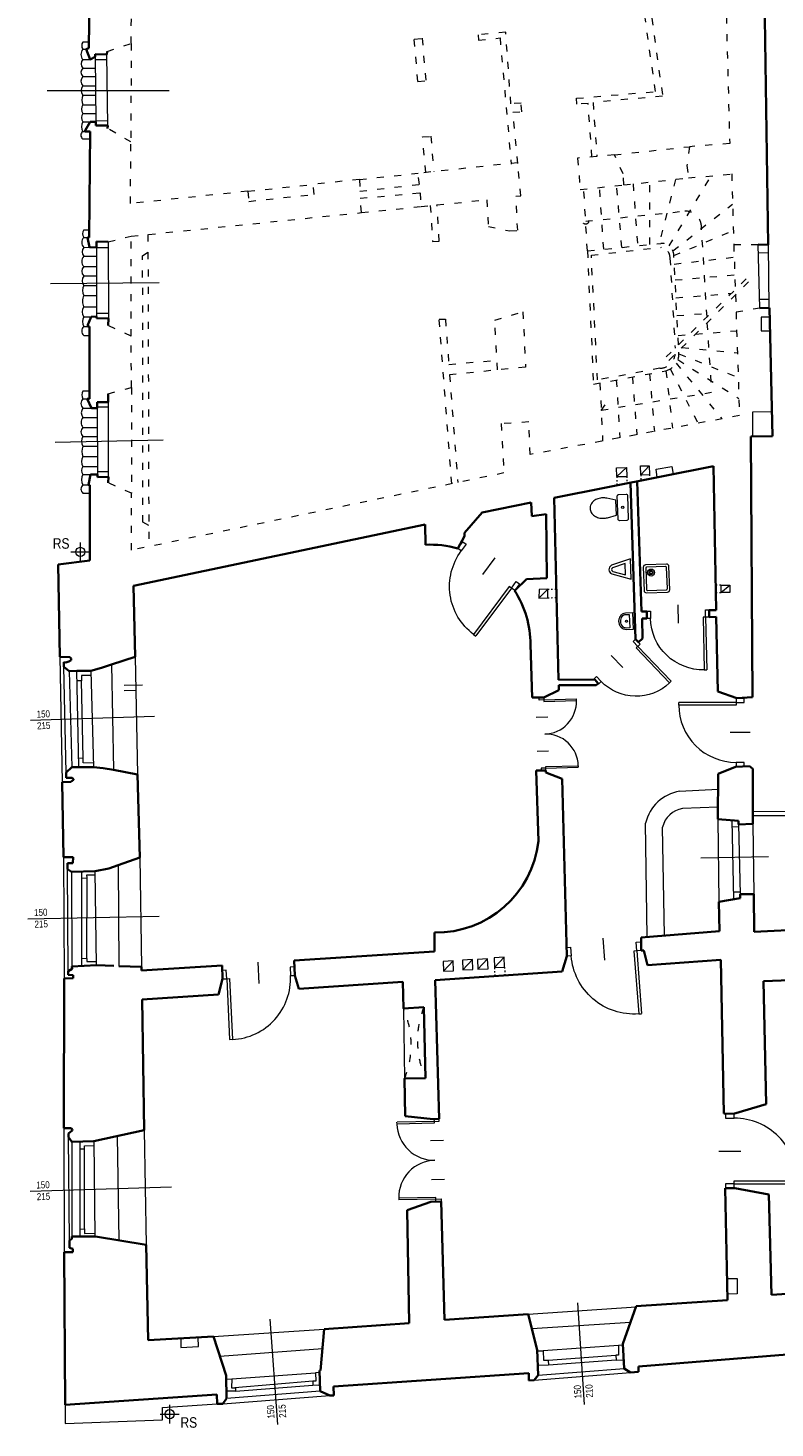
# Model space of a CAD drawing. Header units: centimetres. Extents: x -65222 to -44487, y -149615 to -110728.
# Tile 15 of 98: x -65154 to -63873, y -119969 to -117567. Entities that reach past the tile are written whole.
import ezdxf

# ---------------------------------------------------------------- set-up
doc = ezdxf.new("R2010")
doc.units = ezdxf.units.CM
doc.linetypes.add('ACAD_ISO03W100', pattern=[30, 12, -18])
for name, color, linetype, lineweight in [('arch C', 1, 'Continuous', 13), ('arch drzwi', 1, 'Continuous', 13), ('arch N', 1, 'ACAD_ISO03W100', 13), ('arch P', 7, 'Continuous', 35), ('opis', 31, 'Continuous', 0), ('wyposażenie - kuchnia łazienka', 12, 'Continuous', 0)]:
    doc.layers.add(name, color=color, linetype=linetype, lineweight=lineweight)
doc.styles.get("Standard").update_dxf_attribs({"font": 'ARIALN.TTF'})

# ---------------------------------------------------------------- blocks, each defined once
blk = doc.blocks.new('A$C5C5B553C')
at = {"layer": 'arch drzwi', "color": 0}
for p, q in [((0, 0), (0, -12)), ((6, 0), (0, 0)), ((6, -12), (6, 0)), ((51, 9), (51, -21)), ((96, 0), (96, -12)), ((102, 0), (96, 0)), ((102, -12), (102, 0)), ((0, -12), (6, -12)), ((6, -12), (6, -97.9)), ((6, -12), (10, -12)), ((10, -12), (10, -98)), ((96, -12), (102, -12)), ((10, -98), (6, -98))]:
    blk.add_line(p, q, dxfattribs=at)
blk.add_arc((10, -12), 86, 270, 0.0003, dxfattribs=at)
blk = doc.blocks.new('001')
at = {"layer": 'arch drzwi', "color": 0}
for p, q in [((-108, 13.5), (-108, 0)), ((-101.3, 13.5), (-108, 13.5)), ((-108, 0), (-101.3, 0)), ((-101.3, 0), (-101.3, 13.5)), ((-101.3, 0), (-101.2, -96.6)), ((-101.3, 0), (-96.8, 0)), ((-96.8, 0), (-96.7, -96.7)), ((-50.6, 23.7), (-50.6, -10.1)), ((50.6, 23.7), (50.6, -10.1)), ((96.8, 0), (96.7, -96.7)), ((101.3, 0), (96.8, 0)), ((101.3, 0), (101.2, -96.6)), ((101.3, 0), (101.3, 13.5)), ((101.3, 13.5), (108, 13.5)), ((108, 0), (101.3, 0)), ((108, 13.5), (108, 0)), ((-96.7, -96.7), (-101.2, -96.7)), ((96.7, -96.7), (101.2, -96.7))]:
    blk.add_line(p, q, dxfattribs=at)
for centre, start, end in [((-96.8, 0), 270.0291, 0.0294), ((96.8, 0), 179.9706, 269.9709)]:
    blk.add_arc(centre, 96.8, start, end, dxfattribs=at)
blk = doc.blocks.new('PISU')
at = {"layer": 'wyposażenie - kuchnia łazienka'}
for points in [[(-175, 0), (175, 0), (74, 328, 0.654237), (-74, 328)], [(97, 93), (30, 311, 0.611414), (-30, 311), (-97, 93)]]:
    blk.add_lwpolyline(points, format="xyb", close=True, dxfattribs=at)
blk = doc.blocks.new('SEDES3')
at = {"layer": 'wyposażenie - kuchnia łazienka'}
blk.add_lwpolyline([(-167, 357), (-131, 200), (131, 200), (167, 357, 0.05824), (175, 425, 0.072039), (163, 508, 0.083339), (129, 578, 0.106661), (71, 631, 0.132138), (0, 650, 0.132138), (-71, 631, 0.106661), (-129, 578, 0.083339), (-163, 508, 0.072039), (-175, 425, 0.05824), (-167, 357)], format="xyb", dxfattribs=at)
blk.add_lwpolyline([(-225, 150, -0.414214), (-200, 175), (200, 175, -0.414214), (225, 150), (225, 25, -0.414214), (200, 0), (-200, 0, -0.414214), (-225, 25)], format="xyb", close=True, dxfattribs=at)
blk.add_circle((0, 88), 19.6, dxfattribs=at)
blk = doc.blocks.new('U_40')
at = {"layer": 'wyposażenie - kuchnia łazienka'}
blk.add_lwpolyline([(0, 0), (-400, 0), (-400, 163, -0.117889), (-385, 224, -0.104524), (-341, 279, -0.089899), (-278, 314, -0.081729), (-200, 327, -0.081729), (-122, 314, -0.089899), (-59, 279, -0.104524), (-15, 224, -0.117889), (0, 163), (0, 0)], format="xyb", dxfattribs=at)
blk.add_lwpolyline([(-40, 80), (-360, 80), (-360, 163, -0.117889), (-350, 206, -0.104524), (-316, 248, -0.089899), (-265, 276, -0.081729), (-200, 287, -0.081729), (-135, 276, -0.089899), (-84, 248, -0.104524), (-50, 206, -0.117889), (-40, 163)], format="xyb", close=True, dxfattribs=at)
blk.add_circle((-200, 150), 25, dxfattribs=at)
blk = doc.blocks.new('B-02')
at = {"layer": 'wyposażenie - kuchnia łazienka', "color": 0}
for points in [[(36, 24), (0, 24, 0.414214), (-4, 20), (-4, -20, 0.414214), (0, -24), (36, -24, 0.414214), (40, -20), (40, 20, 0.414214)], [(36, -18), (36, 18, 0.414214), (34, 20), (2, 20, 0.414214), (0, 18), (0, -18, 0.414214), (2, -20), (34, -20, 0.414214)]]:
    blk.add_lwpolyline(points, format="xyb", close=True, dxfattribs=at)
for radius in [6, 3.5, 2.25]:
    blk.add_circle((9, 10.5), radius, dxfattribs=at)

msp = doc.modelspace()

# ---------------------------------------------------------------- linework, layer by layer
at = {"layer": 'arch C'}
for p, q in [((-65060.3, -117591.4), (-65049.7, -117591.4)), ((-65060.3, -117603.8), (-65054.5, -117603.8)), ((-65060.3, -117621.5), (-65047.9, -117621.5)), ((-65039, -117617.1), (-65037.7, -117728.1)), ((-65039, -117621.6), (-65018.8, -117621.4)), ((-65017.5, -117734.8), (-65018.9, -117612.9)), ((-65060.3, -117636.3), (-65038.8, -117636.3)), ((-65060.3, -117650.5), (-65038.7, -117650.5)), ((-65121.6, -117674.5), (-64911.9, -117674.5)), ((-65060.3, -117666.7), (-65038.5, -117666.7)), ((-65060.3, -117682.7), (-65038.3, -117682.7)), ((-65060.3, -117699.2), (-65038.1, -117699.2)), ((-65060.3, -117713.9), (-65037.9, -117713.9)), ((-65060.3, -117728.4), (-65047.6, -117728.4)), ((-65037.8, -117726.5), (-65017.6, -117726.3)), ((-65060.3, -117745), (-65056.2, -117744.7)), ((-65060.3, -117757.3), (-65048.2, -117757.3)), ((-65058.8, -117913.5), (-65049.2, -117913.5)), ((-65058.7, -117943.6), (-65048.9, -117943.5)), ((-65058.6, -117926.7), (-65052.1, -117926.7)), ((-65037.1, -117943.7), (-65037.1, -118062.2)), ((-65037.1, -117943.7), (-65016.6, -117944)), ((-65016.6, -117933.9), (-65016.4, -118065.5)), ((-63898.7, -118047.7), (-63902, -117938.9)), ((-63884.7, -117939.2), (-63883.2, -118047.3)), ((-65058.8, -117958.9), (-65037.1, -117958.9)), ((-63901.6, -117952.8), (-63884.5, -117952.6)), ((-65058.8, -117976.6), (-65037.1, -117976.6)), ((-65058.8, -117992.7), (-65037.1, -117992.7)), ((-65115.5, -118005.4), (-64929.3, -118003.7)), ((-65058.8, -118009.1), (-65037.1, -118009.1)), ((-65058.8, -118026.3), (-65037.1, -118026.3)), ((-63899.2, -118032.6), (-63883.4, -118032.3)), ((-65058.8, -118045.7), (-65037.1, -118045.7)), ((-65058.8, -118062.7), (-65046, -118062.7)), ((-65037.1, -118056.2), (-65016.5, -118056.2)), ((-63896.5, -118063.1), (-63896.7, -118086.9)), ((-63881.7, -118063.3), (-63896.5, -118063.1)), ((-65058.8, -118079.2), (-65051.6, -118079.1)), ((-63896.7, -118086.9), (-63881.2, -118086.6)), ((-65058.8, -118094.8), (-65048.7, -118094.8)), ((-65060.2, -118189.9), (-65048.7, -118189.9)), ((-65060.2, -118203.2), (-65052.9, -118203.2)), ((-65016.7, -118208.9), (-65016.7, -118337.3)), ((-65060.2, -118219.7), (-65045.6, -118219.7)), ((-65035.6, -118217.1), (-65016.7, -118217.1)), ((-65035.6, -118219.7), (-65035, -118333)), ((-63911, -118225.8), (-63878.1, -118225)), ((-63910.7, -118267.9), (-63911, -118225.8)), ((-65060.2, -118235.2), (-65035.5, -118235.2)), ((-65060.2, -118252.4), (-65035.4, -118252.4)), ((-65107.8, -118277.8), (-64922.7, -118273.9)), ((-65060.2, -118268.1), (-65035.3, -118268.1)), ((-65060.2, -118284.6), (-65035.2, -118284.6)), ((-65060.2, -118302.5), (-65035.1, -118302.5)), ((-65060.2, -118319.6), (-65035.1, -118319.6)), ((-65035, -118328.3), (-65016.7, -118328.3)), ((-64144.6, -118321.6), (-64127.4, -118321.4)), ((-64144.3, -118336.7), (-64144.6, -118321.6)), ((-64144.3, -118336.7), (-64127.4, -118321.4)), ((-64127.4, -118321.4), (-64127.2, -118336.4)), ((-64103.2, -118333.6), (-64103.5, -118318.4)), ((-64103.5, -118318.4), (-64088.6, -118318.6)), ((-64103.2, -118333.6), (-64088.6, -118318.6)), ((-64088.6, -118318.6), (-64088.3, -118333.3)), ((-64076.7, -118323.9), (-64050, -118319.2)), ((-64075.1, -118338.2), (-64076.7, -118323.9)), ((-64050, -118319.2), (-64047.3, -118332.7)), ((-65060.2, -118333), (-65047.4, -118333)), ((-65060.2, -118351.2), (-65050.8, -118351.2)), ((-64144.3, -118336.7), (-64127.2, -118336.4)), ((-64103.2, -118333.6), (-64088.3, -118333.3)), ((-65060.2, -118365.2), (-65048.1, -118365.2)), ((-64947.2, -118420.4), (-64957.1, -118415.2)), ((-65080.8, -118466), (-65048.5, -118466)), ((-65064.6, -118449.8), (-65064.6, -118482.2)), ((-65064.6, -118469.4), (-65064.6, -118482.2)), ((-64262.8, -118530), (-64277.9, -118545.5)), ((-64277.5, -118530.2), (-64277.9, -118545.5)), ((-64277.9, -118545.5), (-64262.7, -118544.8)), ((-64262.8, -118530), (-64277.5, -118530.2)), ((-64262.7, -118544.8), (-64262.8, -118530)), ((-63965.9, -118522.9), (-63950.3, -118523.1)), ((-63965.9, -118522.9), (-63965.7, -118535.6)), ((-63965.7, -118535.6), (-63950.3, -118523.1)), ((-63950.6, -118535.3), (-63965.7, -118535.6)), ((-63950.3, -118523.1), (-63950.6, -118535.3)), ((-65099.5, -118646.2), (-65095.5, -118860.6)), ((-65088.7, -118844.4), (-65092.7, -118662.9)), ((-65011, -118659.3), (-65007.7, -118840)), ((-64970.3, -118645.9), (-64966.4, -118847.9)), ((-65083.7, -118670.3), (-65079.4, -118835)), ((-65067.2, -118835), (-65070.8, -118670.1)), ((-65062.4, -118687.1), (-65070.4, -118687.3)), ((-65059.7, -118819.8), (-65062.6, -118687.1)), ((-65046.2, -118678.2), (-65062.4, -118678.2)), ((-65062.4, -118678.2), (-65062.4, -118687.1)), ((-65046.4, -118670.1), (-65041.9, -118835)), ((-64958.2, -118694.7), (-64989.3, -118694.8)), ((-64989.2, -118703.7), (-64969.2, -118703.3)), ((-65150.1, -118754.8), (-64937.4, -118747.6)), ((-65059.7, -118819.8), (-65067.5, -118820)), ((-65059.7, -118827.8), (-65059.7, -118819.8)), ((-65042, -118828.1), (-65059.7, -118827.8)), ((-63970.6, -118873.5), (-64036.4, -118876.6)), ((-63970.9, -118903.5), (-64031.7, -118906.2)), ((-63971.1, -118924.4), (-63969.3, -119066.4)), ((-63946.7, -118926.4), (-63944, -119061.8)), ((-63813.5, -118911.4), (-63910.9, -118911.6)), ((-63910.9, -118918), (-63820.4, -118918)), ((-64092.2, -119126.2), (-64094.8, -118931.1)), ((-64062.3, -119123.8), (-64065.6, -118937.8)), ((-63946.5, -118937.4), (-63935.6, -118937.1)), ((-63935.7, -118933.4), (-63932.8, -119053.2)), ((-63910.9, -118932.3), (-63909, -119053)), ((-65093.5, -118989.5), (-65092.3, -119197.7)), ((-64962.7, -118990.2), (-64959.5, -119177.6)), ((-64000.1, -118990.9), (-63884.2, -118988.6)), ((-65085.6, -119184.8), (-65086.3, -119010)), ((-65079.7, -119014.6), (-65078.9, -119177.3)), ((-65062.5, -119014.1), (-65062.7, -119176.4)), ((-65062.5, -119025.4), (-65053.1, -119025.2)), ((-65053.5, -119020), (-65039.1, -119019.8)), ((-65053.1, -119025.2), (-65053.5, -119020)), ((-65053.4, -119163.3), (-65053.1, -119025.2)), ((-65037.1, -119175), (-65039.1, -119013.4)), ((-64999.8, -119003.2), (-64998.3, -119176.3)), ((-63944.3, -119049.2), (-63932.9, -119048.9)), ((-65154.4, -119095.2), (-64929.4, -119090.5)), ((-65062.7, -119163), (-65053.4, -119163.3)), ((-65053.4, -119163.3), (-65053.4, -119168.5)), ((-65053.4, -119168.5), (-65037.2, -119168.3)), ((-64425.2, -119167.4), (-64442.2, -119168.3)), ((-64442.2, -119168.3), (-64441.6, -119185.2)), ((-64441.6, -119185.2), (-64425.2, -119167.4)), ((-64424.3, -119184.3), (-64425.2, -119167.4)), ((-64392, -119165.2), (-64408.9, -119166.1)), ((-64408.9, -119166.1), (-64408.3, -119183)), ((-64408.3, -119183), (-64392, -119165.2)), ((-64391.1, -119182.1), (-64392, -119165.2)), ((-64366.1, -119164), (-64383, -119164.9)), ((-64383, -119164.9), (-64382.4, -119181.8)), ((-64382.4, -119181.8), (-64366.1, -119164)), ((-64365.2, -119180.9), (-64366.1, -119164)), ((-64337.7, -119161.2), (-64354.7, -119162.1)), ((-64354.7, -119162.1), (-64354.1, -119179)), ((-64354.1, -119179), (-64337.7, -119161.2)), ((-64336.8, -119178.1), (-64337.7, -119161.2)), ((-64441.6, -119185.2), (-64424.3, -119184.3)), ((-64408.3, -119183), (-64391.1, -119182.1)), ((-64382.4, -119181.8), (-64365.2, -119180.9)), ((-64354.1, -119179), (-64336.8, -119178.1)), ((-64510.4, -119248.8), (-64508.3, -119369.3)), ((-65093.1, -119454.2), (-65092.3, -119667.1)), ((-64955, -119457.7), (-64951.6, -119654.2)), ((-65083.3, -119646.8), (-65084.8, -119469.9)), ((-65078.9, -119477.7), (-65079.1, -119640.3)), ((-65065.2, -119477.3), (-65065.5, -119640.2)), ((-65041.3, -119476.6), (-65039.9, -119640)), ((-65001.6, -119467.9), (-64998.6, -119646.5)), ((-65065.2, -119489.9), (-65057.2, -119489.9)), ((-65057.2, -119484.4), (-65041.2, -119484.3)), ((-65057.2, -119489.9), (-65057.2, -119484.4)), ((-65057.2, -119627), (-65057.2, -119489.9)), ((-65150.5, -119562.5), (-64908.4, -119555.1)), ((-65065.5, -119627.3), (-65057.2, -119627)), ((-65057.2, -119627), (-65057.2, -119634.8)), ((-65057.2, -119634.8), (-65040, -119634.6)), ((-63955.2, -119711.9), (-63937.9, -119711.9)), ((-63937.9, -119711.9), (-63937.9, -119738.7)), ((-63937.9, -119738.7), (-63954.6, -119739.1)), ((-64296.2, -119773.3), (-64111.2, -119761)), ((-64211.7, -119753.8), (-64200, -119928)), ((-64739.4, -119782), (-64726.6, -119962.4)), ((-64290.1, -119798), (-64120.6, -119787.1)), ((-64892, -119814.9), (-64892.1, -119830.6)), ((-64861.6, -119829), (-64862.5, -119813.2)), ((-64835.9, -119811.7), (-64646, -119798.8)), ((-64892.1, -119830.6), (-64861.6, -119829)), ((-64825.2, -119845.2), (-64649.2, -119832.4)), ((-64280.9, -119836.4), (-64270.6, -119836.1)), ((-64141.5, -119826.8), (-64270.6, -119836.1)), ((-64270.6, -119836.1), (-64270.2, -119852.5)), ((-64133.7, -119826.7), (-64141.5, -119826.8)), ((-64141.5, -119826.8), (-64141.3, -119843.9)), ((-64261.4, -119860.6), (-64280.1, -119861.3)), ((-64270.2, -119852.5), (-64261.7, -119852)), ((-64261.7, -119852), (-64145.7, -119843.9)), ((-64261.7, -119852), (-64261.4, -119860.6)), ((-64145.4, -119852.4), (-64261.4, -119860.6)), ((-64141.3, -119843.9), (-64145.7, -119843.9)), ((-64145.7, -119843.9), (-64145.4, -119852.4)), ((-64145.4, -119852.4), (-64132.3, -119851.7)), ((-64814.4, -119884.7), (-64804.7, -119884.3)), ((-64804.7, -119884.3), (-64805.3, -119899.6)), ((-64804.7, -119884.3), (-64661.3, -119873.7)), ((-64665.9, -119888.3), (-64799.4, -119899.4)), ((-64660.7, -119888.5), (-64665.9, -119888.3)), ((-64665.9, -119888.3), (-64665.6, -119895.3)), ((-64654.3, -119873.4), (-64661.3, -119873.7)), ((-64661.3, -119873.7), (-64660.7, -119888.5)), ((-64285.9, -119886.8), (-64120.6, -119873.1)), ((-64279.4, -119878.2), (-64131.5, -119866.4)), ((-64819.9, -119926.9), (-64636.8, -119912.8)), ((-64798.2, -119905.2), (-64814.1, -119905.4)), ((-64652.9, -119905.3), (-64814, -119918.1)), ((-64805.3, -119899.6), (-64798.2, -119899.4)), ((-64798.2, -119905.2), (-64665.6, -119895.3)), ((-64798.2, -119899.4), (-64798.2, -119905.2)), ((-64665.6, -119895.3), (-64653.3, -119894.7)), ((-65090.6, -119928.8), (-65090.4, -119960.6)), ((-64923.8, -119933.4), (-64830, -119926.9)), ((-64923.8, -119954.3), (-64923.8, -119933.4)), ((-64911.4, -119928.7), (-64911.4, -119961)), ((-65090.4, -119960.6), (-64923.8, -119954.3)), ((-64927.6, -119944.8), (-64895.2, -119944.8)), ((-64911.4, -119948.3), (-64911.4, -119961))]:
    msp.add_line(p, q, dxfattribs=at)
for centre in [(-65064.6, -118466), (-64911.4, -119944.8)]:
    msp.add_circle(centre, 7.94, dxfattribs=at)
for centre, radius, start, end in [((-65050.3, -117612.7), 13.3, 138.5056, 221.4944), ((-65051.3, -117597.6), 10.9, 145.4211, 214.5789), ((-65051.4, -117628.9), 11.6, 140.3001, 219.6999), ((-65054.3, -117643.4), 9.31, 130.1372, 229.8628), ((-65051.9, -117658.6), 11.7, 136.1354, 223.8645), ((-65049.7, -117674.7), 13.3, 143.0544, 216.9456), ((-65049.8, -117706.5), 12.8, 144.8951, 215.1049), ((-65043, -117690.9), 19.1, 154.5074, 205.4925), ((-65051, -117721.1), 11.8, 142.2713, 217.7287), ((-65046.6, -117736.7), 16, 148.7791, 211.3152), ((-65056.4, -117751.2), 7.32, 122.5615, 237.3114), ((-65048.4, -117920), 12.2, 148.1061, 213.2604), ((-65049.7, -117935.2), 12.3, 136.4764, 222.9967), ((-65049.1, -117951.3), 12.3, 141.2542, 218.1512), ((-65048.6, -117967.7), 13.4, 138.9246, 221.0754), ((-65050.4, -117984.6), 11.6, 136.0333, 223.9667), ((-65047.6, -118000.9), 13.8, 143.8564, 216.1436), ((-65039.9, -118017.7), 20.8, 155.5483, 204.4517), ((-65039.6, -118036), 21.5, 153.0919, 206.9081), ((-65045.5, -118054.2), 15.7, 147.4302, 212.5698), ((-65045.3, -118070.9), 15.8, 148.5674, 211.4326), ((-65051.4, -118087), 10.7, 133.2925, 226.7075), ((-65051.7, -118211.4), 11.8, 135.8123, 224.1877), ((-65049.8, -118196.6), 12.3, 147.571, 212.429), ((-65050.3, -118227.4), 12.6, 141.9695, 218.0305), ((-65050.6, -118243.8), 12.8, 137.9346, 222.0654), ((-65052.4, -118260.2), 11.1, 134.8877, 225.1123), ((-65048.8, -118276.3), 14, 144.0954, 215.9046), ((-65045.8, -118311), 16.8, 149.4223, 210.5777), ((-65039.5, -118293.5), 22.6, 156.5572, 203.4428), ((-65052.2, -118326.3), 10.4, 139.7101, 220.2899), ((-65054.6, -118358.2), 8.95, 128.5416, 231.4584), ((-65043.6, -118342.1), 18.9, 151.2589, 208.7411), ((-64025.3, -118947), 71.3, 98.9457, 167.1118), ((-64025.3, -118947), 41.3, 98.9457, 167.1118)]:
    msp.add_arc(centre, radius, start, end, dxfattribs=at)
at = {"layer": 'arch N', "linetype": 'ACAD_ISO03W100'}
for p, q in [((-63962.6, -117307.9), (-63950.6, -117765.5)), ((-64977.4, -117593.8), (-64976.4, -117490.7)), ((-64077.8, -117676.4), (-64103.8, -117492.6)), ((-64092.4, -117491.1), (-64065.7, -117684.3)), ((-64491.8, -117586.3), (-64478.3, -117585.1)), ((-64478.3, -117585.1), (-64471.9, -117657.7)), ((-64334.8, -117574.4), (-64382.3, -117579)), ((-64382.3, -117579), (-64381.4, -117588.2)), ((-64381.4, -117588.2), (-64344.6, -117584.4)), ((-64344.6, -117584.4), (-64325.3, -117800.8)), ((-64326, -117697.5), (-64334.8, -117574.4)), ((-65018.6, -117607.7), (-64977.4, -117593.8)), ((-64977.4, -117593.8), (-64977.9, -117762.7)), ((-64485.5, -117658.9), (-64491.8, -117586.3)), ((-64485.5, -117658.9), (-64471.9, -117657.7)), ((-64213.6, -117687.9), (-64077.8, -117676.4)), ((-64308.5, -117696.3), (-64326, -117697.5)), ((-64307.3, -117711.2), (-64308.5, -117696.3)), ((-64212.6, -117698.2), (-64213.6, -117687.9)), ((-64193.3, -117696.9), (-64212.6, -117698.2)), ((-64187, -117788.4), (-64193.3, -117696.9)), ((-64065.7, -117684.3), (-64185, -117695.1)), ((-64185, -117695.1), (-64178.3, -117787.6)), ((-64322.6, -117711.6), (-64307.3, -117711.2)), ((-64313.9, -117799.6), (-64322.6, -117711.6)), ((-64977.9, -117762.7), (-65017.7, -117739.8)), ((-64477.3, -117754.3), (-64463.4, -117753.1)), ((-64463.4, -117753.1), (-64458, -117813.7)), ((-64978.5, -117868.6), (-64977.9, -117762.7)), ((-64472, -117815.2), (-64477.3, -117754.3)), ((-64148.4, -117784.8), (-64019.5, -117771)), ((-64019.5, -117771), (-64024.1, -117803.4)), ((-63950.6, -117765.5), (-64019.5, -117771)), ((-64314, -117798.5), (-64484.9, -117816.6)), ((-64308.9, -117855.4), (-64314, -117798.5)), ((-64148.4, -117784.8), (-64211.4, -117790.6)), ((-64211.4, -117790.6), (-64207, -117844.6)), ((-64133.3, -117817.4), (-64148.4, -117784.8)), ((-64585.8, -117827.2), (-64484.9, -117816.6)), ((-64482.9, -117835.7), (-64484.9, -117816.6)), ((-64132.4, -117836.5), (-64133.3, -117817.4)), ((-64132.4, -117836.5), (-64021.5, -117824.6)), ((-64054.4, -117941.1), (-63982.5, -117821)), ((-64024.1, -117803.4), (-64021.5, -117824.6)), ((-64021.5, -117824.6), (-63947, -117817.7)), ((-63947, -117817.7), (-63943.6, -117938.6)), ((-64777.4, -117847.4), (-64978.5, -117868.6)), ((-64777.4, -117847.4), (-64665.1, -117835.6)), ((-64777.4, -117847.4), (-64775.7, -117864.8)), ((-64585.8, -117827.2), (-64665.1, -117835.6)), ((-64663.2, -117852.7), (-64665.1, -117835.6)), ((-64585.8, -117827.2), (-64585, -117847.2)), ((-64585, -117847.2), (-64482.9, -117835.7)), ((-64207, -117844.6), (-64132.4, -117836.5)), ((-64194.7, -117949.8), (-64200.8, -117844)), ((-64166.6, -117946.9), (-64173.9, -117841)), ((-64135.6, -117943.7), (-64144.3, -117837.8)), ((-64116.2, -117834.8), (-64108.7, -117940.9)), ((-64087.4, -117938.7), (-64087.3, -117831.7)), ((-64043.5, -117827), (-64071.5, -117937)), ((-64775.7, -117864.8), (-64663.2, -117852.7)), ((-64584.4, -117859.5), (-64481.4, -117849.9)), ((-64582.2, -117884), (-64584.4, -117859.5)), ((-64481.4, -117849.9), (-64480.1, -117873.6)), ((-64480.1, -117873.6), (-64464.3, -117872)), ((-64464.3, -117872), (-64460.3, -117933.5)), ((-64452.7, -117870.8), (-64367.4, -117862)), ((-64449, -117933), (-64452.7, -117870.8)), ((-64367.4, -117862), (-64364.6, -117908)), ((-64317.5, -117855.9), (-64308.9, -117855.4)), ((-64314.3, -117914.4), (-64317.5, -117855.9)), ((-64047.9, -117949.7), (-63945.6, -117869.3)), ((-64977.3, -117924.5), (-64582.2, -117884)), ((-64582.2, -117884), (-64480.1, -117873.6)), ((-64197.6, -117898.9), (-64033.3, -117882)), ((-64364.6, -117908), (-64327.9, -117915.4)), ((-64327.9, -117915.4), (-64314.3, -117914.4)), ((-64046.4, -117957.6), (-63944.3, -117914.6)), ((-63989.4, -118063), (-63999.1, -117906.5)), ((-65016.6, -117933.9), (-64977.3, -117924.5)), ((-64977.6, -118095.8), (-64977.3, -117924.5)), ((-64948.6, -117921.6), (-64947.1, -118456.9)), ((-64460.3, -117933.5), (-64449, -117933)), ((-64194.7, -117949.8), (-64068.8, -117936.8)), ((-64187.9, -117957.1), (-64067.5, -117943.5)), ((-63943.6, -117938.6), (-63902, -117938.9)), ((-63943.6, -117938.6), (-63941, -118015.8)), ((-64957.7, -117958), (-64948.5, -117951.8)), ((-64957.1, -118415.2), (-64957.7, -117958)), ((-64194.7, -117949.8), (-64184.3, -118178.4)), ((-64177.4, -118171.1), (-64187.9, -117957.1)), ((-64053, -117962), (-64044.2, -118116.3)), ((-64038.4, -118110.6), (-64046.4, -117959.4)), ((-64045.8, -117972.2), (-63942.8, -117960.5)), ((-64044.3, -117999.6), (-63941.8, -117990.7)), ((-64059.8, -118131.5), (-63919.1, -117994.5)), ((-64055.1, -118137.7), (-63915.8, -118000.5)), ((-64042.7, -118030.2), (-63947.9, -118022.6)), ((-63940.7, -118025), (-63939.7, -118055)), ((-64353.6, -118068.5), (-64305.5, -118054)), ((-64305.5, -118054), (-64300.7, -118148.9)), ((-64041.1, -118060.5), (-63982.6, -118056.3)), ((-63898.7, -118047.7), (-63939.7, -118055)), ((-63939.7, -118055), (-63933.8, -118232.1)), ((-64977.6, -118095.8), (-65016.9, -118077.6)), ((-64427.2, -118349.1), (-64449.1, -118066.9)), ((-64449.1, -118066.9), (-64438.3, -118066.9)), ((-64438.3, -118066.9), (-64432.4, -118144.6)), ((-64348.9, -118153.8), (-64353.6, -118068.5)), ((-64009, -118092.3), (-63938.7, -118086.8)), ((-63989.7, -118073.3), (-63981.6, -118192.7)), ((-64976.6, -118184), (-64977.6, -118095.8)), ((-64039.2, -118094.7), (-64020.5, -118093.3)), ((-64432.4, -118144.6), (-64349.8, -118137)), ((-64039.4, -118136.2), (-63934.8, -118202.8)), ((-64037.7, -118126.2), (-63936, -118166.7)), ((-64032.5, -118115.5), (-63937.4, -118124.3)), ((-64300.7, -118148.9), (-64431.3, -118162.4)), ((-64184.3, -118178.4), (-64060, -118155.2)), ((-64070.2, -118151), (-64177.4, -118171.1)), ((-64088.1, -118160.4), (-64079.7, -118259.3)), ((-64060, -118155.2), (-64048.6, -118253.5)), ((-64052.6, -118152.1), (-64005, -118245.3)), ((-64042.4, -118142.3), (-63964.1, -118237.7)), ((-65016.7, -118194.8), (-64976.6, -118184)), ((-64976.6, -118184), (-64976.7, -118365.3)), ((-64431.3, -118162.4), (-64417.1, -118347)), ((-64173.1, -118176.3), (-64168.5, -118275.8)), ((-64145.1, -118171.1), (-64138.9, -118270.3)), ((-64117.5, -118165.9), (-64109.9, -118264.9)), ((-63981.6, -118192.7), (-64170.9, -118223.3)), ((-64170.9, -118223.3), (-64158.1, -118205.2)), ((-63933.8, -118232.1), (-64292.6, -118298.9)), ((-64295.4, -118243.1), (-64342.4, -118245.9)), ((-64342.4, -118245.9), (-64338, -118330.6)), ((-64292.6, -118298.9), (-64295.4, -118243.1)), ((-64976.7, -118365.3), (-65016.8, -118347.2)), ((-64338, -118330.6), (-64976.6, -118463)), ((-64976.6, -118463), (-64976.7, -118365.3))]:
    msp.add_line(p, q, dxfattribs=at)
at = {"layer": 'arch N', "linetype": 'ACAD_ISO03W100', "ltscale": 0.2}
for p, q in [((-64144.3, -118336.7), (-64143.9, -118351.8)), ((-64127.2, -118336.4), (-64126.9, -118348.5)), ((-64103.2, -118333.6), (-64103, -118343.7)), ((-64088.3, -118333.3), (-64088.2, -118340.8)), ((-64262.8, -118530), (-64248, -118529.8)), ((-64262.7, -118544.8), (-64247.7, -118544.1)), ((-63965.9, -118522.9), (-63974.6, -118522.8)), ((-63974.3, -118535.7), (-63965.7, -118535.6)), ((-64354.1, -119179), (-64353.6, -119193.4)), ((-64336.8, -119178.1), (-64336.1, -119192.1))]:
    msp.add_line(p, q, dxfattribs=at)
at = {"layer": 'arch N', "linetype": 'ACAD_ISO03W100'}
msp.add_circle((-64197.6, -117898.9), 5, dxfattribs=at)
for centre, radius, start, end in [((-64026.9, -117909.2), 27.9, 5.4096, 103.2437), ((-64067.2, -117957.6), 20.8, 355.0415, 94.4813), ((-64071.1, -117961.2), 18.2, 357.7664, 78.4017), ((-64071.2, -118123.7), 27.4, 272.0796, 353.5779), ((-64067.7, -118126.2), 30, 284.8915, 9.8935), ((-64650, -119311.5), 153, 337.8044, 24.1987), ((-64331, -119304.2), 155.3, 158.4145, 204.5577)]:
    msp.add_arc(centre, radius, start, end, dxfattribs=at)
at = {"layer": 'arch P'}
for p, q in [((-63884.7, -117939.2), (-63893.5, -117302.4)), ((-65048, -117368.5), (-65049.8, -117601.9)), ((-65049.8, -117601.9), (-65054.6, -117603.9)), ((-65054.6, -117603.9), (-65047.8, -117621.7)), ((-65018.9, -117612.9), (-65018.6, -117607.7)), ((-65047.8, -117621.7), (-65039, -117617.1)), ((-65039, -117617.1), (-65039.4, -117612.3)), ((-65039.4, -117612.3), (-65018.9, -117612.9)), ((-65047.6, -117728.4), (-65056.3, -117743.1)), ((-65037.7, -117728.1), (-65047.6, -117728.4)), ((-65038.2, -117734.7), (-65037.7, -117728.1)), ((-65056.3, -117743.1), (-65056.2, -117744.9)), ((-65056.2, -117744.9), (-65047.7, -117745)), ((-65047.7, -117745), (-65049.3, -117926.7)), ((-65017.5, -117734.8), (-65038.2, -117734.7)), ((-65017.7, -117739.8), (-65017.5, -117734.8)), ((-65049.3, -117926.7), (-65052.1, -117926.7)), ((-65052.1, -117926.7), (-65048.9, -117943.5)), ((-65048.9, -117943.5), (-65037.1, -117943.7)), ((-65037.1, -117943.7), (-65037.1, -117933.4)), ((-65037.1, -117933.4), (-65016.6, -117933.9)), ((-63902, -117938.9), (-63884.7, -117939.2)), ((-65046, -118062.7), (-65051.5, -118076.6)), ((-65036.6, -118062.1), (-65046, -118062.7)), ((-65036.6, -118065.3), (-65036.6, -118062.1)), ((-65016.4, -118065.5), (-65036.6, -118065.3)), ((-65016.9, -118077.6), (-65016.4, -118065.5)), ((-63882.1, -118047.2), (-63898.7, -118047.7)), ((-63877.1, -118267.3), (-63882.1, -118047.2)), ((-65051.5, -118076.6), (-65051.6, -118079.2)), ((-65051.6, -118079.2), (-65048.7, -118079.2)), ((-65048.7, -118079.2), (-65048.7, -118203.3)), ((-65048.7, -118203.3), (-65052.9, -118203.2)), ((-65052.9, -118203.2), (-65045.6, -118219.7)), ((-65035.6, -118219.7), (-65035.7, -118208.9)), ((-65035.7, -118208.9), (-65016.7, -118208.9)), ((-65016.7, -118208.9), (-65016.7, -118194.8)), ((-65045.6, -118219.7), (-65035.6, -118219.7)), ((-63914.4, -118267.9), (-63877.1, -118267.3)), ((-63911.4, -118715.3), (-63914.4, -118267.9)), ((-64251.9, -118373.2), (-63978.4, -118319.1)), ((-63978.4, -118319.1), (-63973.8, -118565.6)), ((-65047.4, -118333), (-65050.8, -118351.2)), ((-65050.8, -118351.2), (-65048.1, -118351.4)), ((-65048.1, -118351.4), (-65048.2, -118480.6)), ((-65035, -118333), (-65047.4, -118333)), ((-65035.4, -118337.5), (-65035, -118333)), ((-65016.2, -118337.3), (-65035.4, -118337.5)), ((-65016.8, -118347.2), (-65016.2, -118337.3)), ((-64121, -118347.3), (-64112.2, -118615.6)), ((-64102, -118568.1), (-64109.3, -118345)), ((-64244.2, -118685.3), (-64251.9, -118373.2)), ((-64405.4, -118433.3), (-64375.4, -118398.3)), ((-64375.4, -118398.3), (-64291.1, -118381.3)), ((-64291.1, -118381.3), (-64290, -118404.5)), ((-64290, -118404.5), (-64265.6, -118401.1)), ((-64265.6, -118401.1), (-64264.2, -118510.8)), ((-64973.2, -118524.3), (-64473.2, -118418.8)), ((-64473.2, -118418.8), (-64472.6, -118453.8)), ((-64405.7, -118439), (-64416.8, -118460)), ((-64405.7, -118439), (-64405.4, -118433.3)), ((-65048.2, -118480.6), (-65102.5, -118487.8)), ((-65102.5, -118487.8), (-65099.5, -118646.2)), ((-64299.3, -118512.5), (-64319.4, -118532.3)), ((-64264.2, -118510.8), (-64299.3, -118512.5)), ((-64970.3, -118645.9), (-64973.2, -118524.3)), ((-64247.7, -118544.1), (-64247.5, -118544.1)), ((-64092.9, -118568.1), (-64102, -118568.1)), ((-64092.9, -118568.1), (-64092.7, -118580.1)), ((-63973.8, -118565.6), (-63985.9, -118565.6)), ((-63985.9, -118565.6), (-63985.7, -118577.6)), ((-64100.9, -118580.2), (-64092.7, -118580.1)), ((-64100.3, -118614.5), (-64100.9, -118580.2)), ((-63985.7, -118577.6), (-63973.5, -118577.4)), ((-63973.5, -118577.4), (-63971.1, -118705.2)), ((-64112.2, -118615.6), (-64107.1, -118621)), ((-64107.1, -118621), (-64100.3, -118614.5)), ((-64289.3, -118715.9), (-64292.3, -118624.9)), ((-65099.5, -118646.2), (-65082.3, -118646.5)), ((-65089.4, -118655.4), (-65092.7, -118655.3)), ((-65092.7, -118655.3), (-65092.7, -118662.9)), ((-65092.7, -118662.9), (-65083.7, -118670.3)), ((-65084.2, -118654), (-65089.4, -118655.4)), ((-65080.5, -118651.7), (-65084.2, -118654)), ((-65082.3, -118646.5), (-65080.3, -118648.9)), ((-65080.3, -118648.9), (-65080.5, -118651.7)), ((-65046.4, -118670.1), (-65028.3, -118665)), ((-65028.3, -118665), (-65011, -118659.3)), ((-65011, -118659.3), (-64970.3, -118645.9)), ((-65083.7, -118670.3), (-65070.8, -118670.1)), ((-65070.8, -118670.1), (-65046.4, -118670.1)), ((-64244.2, -118685.3), (-64182.2, -118684.7)), ((-64182.2, -118684.7), (-64176.1, -118691.7)), ((-64269.6, -118715.9), (-64243.7, -118702.9)), ((-64243.7, -118702.9), (-64243.9, -118694.6)), ((-64179.5, -118694.6), (-64243.9, -118694.6)), ((-64176.1, -118691.7), (-64179.5, -118694.6)), ((-63971.1, -118705.2), (-63938.3, -118716.6)), ((-64289.3, -118715.9), (-64269.6, -118715.9)), ((-63938.3, -118716.6), (-63911.4, -118715.3)), ((-63916.6, -118833.6), (-63940.7, -118834.3)), ((-63911.1, -118838.1), (-63916.6, -118833.6)), ((-65079.4, -118835), (-65088.7, -118844.4)), ((-65088.7, -118844.4), (-65088.6, -118853.6)), ((-65088.6, -118853.6), (-65078.4, -118853.7)), ((-65076.4, -118857.1), (-65080.8, -118860.3)), ((-65041.9, -118835), (-65079.4, -118835)), ((-65078.4, -118853.7), (-65076.3, -118855.7)), ((-65076.3, -118855.7), (-65076.4, -118857.1)), ((-65025.4, -118836.6), (-65041.9, -118835)), ((-65007.7, -118840), (-65025.4, -118836.6)), ((-64966.4, -118847.9), (-65007.7, -118840)), ((-64962.7, -118990.2), (-64966.4, -118847.9)), ((-64266, -118840.7), (-64282.3, -118841)), ((-64282.3, -118841), (-64278.5, -118961.9)), ((-64266.2, -118844.3), (-64266, -118840.7)), ((-64238, -118855.2), (-64266.2, -118844.3)), ((-64229.8, -119159.5), (-64238, -118855.2)), ((-63970.3, -118846.7), (-63971.1, -118924.4)), ((-63940.7, -118834.3), (-63970.3, -118846.7)), ((-63910.9, -118932.3), (-63911.1, -118838.1)), ((-65080.8, -118860.3), (-65095.5, -118860.6)), ((-65095.5, -118860.6), (-65093.5, -118989.5)), ((-63971.1, -118924.4), (-63935.2, -118927.3)), ((-63935.2, -118927.3), (-63935.7, -118933.4)), ((-63935.7, -118933.4), (-63910.9, -118932.3)), ((-65093.5, -118989.5), (-65077.1, -118989.5)), ((-65077.6, -118999.6), (-65086.3, -118999.6)), ((-65086.3, -118999.6), (-65086.3, -119010)), ((-65077.1, -118989.5), (-65077.6, -118999.6)), ((-64999.8, -119003.2), (-64962.7, -118990.2)), ((-65086.3, -119010), (-65079.7, -119014.6)), ((-65079.7, -119014.6), (-65039.1, -119013.4)), ((-65039.1, -119013.4), (-65015.7, -119008.7)), ((-65015.7, -119008.7), (-64999.8, -119003.2)), ((-63932.8, -119059.8), (-63969.3, -119066.4)), ((-63969.3, -119066.4), (-63968, -119116.2)), ((-63909, -119053), (-63932.8, -119053.2)), ((-63932.8, -119053.2), (-63932.8, -119059.8)), ((-63908.5, -119117.4), (-63909, -119053)), ((-64457.2, -119118.9), (-64456.8, -119151.5)), ((-63968, -119116.2), (-64102.2, -119127.1)), ((-63662.8, -119106.1), (-63908.5, -119117.4)), ((-64102.2, -119127.1), (-64102.2, -119149.8)), ((-64456.8, -119151.5), (-64698, -119166.9)), ((-64698, -119166.9), (-64696.8, -119192.3)), ((-64238.2, -119185.4), (-64229.8, -119159.5)), ((-64102.2, -119149.8), (-64097.8, -119149.8)), ((-64097.8, -119149.8), (-64091.5, -119175)), ((-64091.5, -119175), (-63965.6, -119165.8)), ((-63965.6, -119165.8), (-63960.8, -119429.4)), ((-65078.7, -119181), (-65085.6, -119184.8)), ((-65085.6, -119184.8), (-65085.6, -119191.3)), ((-65085.6, -119191.3), (-65076.9, -119191.7)), ((-65037.1, -119175), (-65078.9, -119177.3)), ((-65078.9, -119177.3), (-65078.7, -119181)), ((-65076.9, -119191.7), (-65076.9, -119197)), ((-65007.1, -119176), (-65037.1, -119175)), ((-64959.5, -119177.6), (-64998.3, -119176.3)), ((-64821.3, -119175.2), (-64959.5, -119184.1)), ((-64959.5, -119184.1), (-64959.5, -119177.6)), ((-64820.8, -119198.3), (-64821.3, -119175.2)), ((-64696.8, -119192.3), (-64689.9, -119215.5)), ((-64456, -119200.5), (-64238.2, -119185.4)), ((-65092.3, -119197.7), (-65093.1, -119454.2)), ((-65076.9, -119197), (-65092.3, -119197.7)), ((-64827.5, -119225), (-64820.8, -119198.3)), ((-64689.9, -119215.5), (-64511.2, -119203.4)), ((-64511.2, -119203.4), (-64510.4, -119248.8)), ((-64449, -119438.1), (-64456, -119200.5)), ((-63892.6, -119202.1), (-63731.6, -119196.5)), ((-63887.8, -119413.2), (-63892.6, -119202.1)), ((-64958.6, -119233.5), (-64827.5, -119225)), ((-64955, -119457.7), (-64958.6, -119233.5)), ((-64510.4, -119248.8), (-64475.4, -119247)), ((-64475.4, -119247), (-64472.2, -119368.7)), ((-64472.2, -119368.7), (-64508.3, -119369.3)), ((-64508.3, -119369.3), (-64507.2, -119433.9)), ((-64507.2, -119433.9), (-64459.4, -119438.9)), ((-63960.8, -119429.4), (-63944.3, -119429.7)), ((-63944.3, -119429.7), (-63887.8, -119413.2)), ((-65093.1, -119454.2), (-65081.7, -119454.5)), ((-65078.5, -119458.1), (-65084.9, -119463.2)), ((-65081.7, -119454.5), (-65078.1, -119455.8)), ((-65078.1, -119455.8), (-65078.5, -119458.1)), ((-65041.3, -119476.6), (-64955, -119457.7)), ((-64459.4, -119438.9), (-64449, -119438.1)), ((-65084.9, -119463.2), (-65084.8, -119469.9)), ((-65084.8, -119469.9), (-65078.9, -119477.7)), ((-65078.9, -119477.7), (-65041.3, -119476.6)), ((-63941.9, -119557.3), (-63958.6, -119557.3)), ((-63958.6, -119557.3), (-63954.4, -119749.3)), ((-63883.6, -119567.8), (-63941.9, -119557.3)), ((-63879.1, -119740.2), (-63883.6, -119567.8)), ((-64463.4, -119580.6), (-64504.1, -119595.1)), ((-64504.1, -119595.1), (-64500.7, -119788.7)), ((-64445.6, -119580.2), (-64463.4, -119580.6)), ((-64440, -119782.9), (-64445.6, -119580.2)), ((-65079.3, -119644.3), (-65083.3, -119646.8)), ((-65083.3, -119646.8), (-65083.2, -119659.8)), ((-65079.1, -119640.3), (-65079.3, -119644.3)), ((-65038.5, -119640), (-65079.1, -119640.3)), ((-64951.6, -119654.2), (-65038.5, -119640)), ((-65092.3, -119667.1), (-65090.6, -119928.8)), ((-65077.6, -119667.1), (-65092.3, -119667.1)), ((-65083.2, -119659.8), (-65077.5, -119661)), ((-65077.5, -119661), (-65077.6, -119667.1)), ((-64948.2, -119818), (-64951.6, -119654.2)), ((-63743, -119730.9), (-63879.1, -119740.2)), ((-64110.8, -119759.8), (-64133.9, -119824.1)), ((-63954.4, -119749.3), (-64110.8, -119759.8)), ((-64500.7, -119788.7), (-64646, -119798.8)), ((-64296.2, -119773.3), (-64440, -119782.9)), ((-64281, -119834.6), (-64296.2, -119773.3)), ((-64835.9, -119811.7), (-64948.2, -119818)), ((-64814.4, -119878.6), (-64835.9, -119811.7)), ((-64646, -119798.8), (-64652.7, -119870)), ((-64279.4, -119878.2), (-64281, -119834.6)), ((-64133.9, -119824.1), (-64131.5, -119866.4)), ((-64107.2, -119862.9), (-63746.7, -119833.8)), ((-64107.2, -119872), (-64107.2, -119862.9)), ((-64814, -119918.1), (-64814.4, -119878.6)), ((-64652.7, -119870), (-64654.5, -119869.9)), ((-64654.5, -119869.9), (-64652.9, -119905.3)), ((-64630.1, -119897.6), (-64295.4, -119874.5)), ((-64295.4, -119874.5), (-64295.3, -119887.2)), ((-64295.3, -119887.2), (-64285.9, -119886.8)), ((-64285.9, -119886.8), (-64279.4, -119878.2)), ((-64131.5, -119866.4), (-64120.6, -119873.1)), ((-64120.6, -119873.1), (-64107.2, -119872)), ((-65090.6, -119928.8), (-64830.4, -119910.9)), ((-64830.4, -119910.9), (-64830, -119926.9)), ((-64652.9, -119905.3), (-64636.8, -119912.8)), ((-64636.8, -119912.8), (-64629.8, -119912.8)), ((-64629.8, -119912.8), (-64630.1, -119897.6)), ((-64830, -119926.9), (-64819.9, -119926.9)), ((-64819.9, -119926.9), (-64814, -119918.1))]:
    msp.add_line(p, q, dxfattribs=at)
for centre, radius, start, end in [((-64463.7, -118624.9), 171.4, 74.1325, 92.9891), ((-64463.7, -118624.9), 171.4, 0, 32.6983), ((-64454.6, -118941.6), 177.3, 269.1551, 353.4404)]:
    msp.add_arc(centre, radius, start, end, dxfattribs=at)

# ---------------------------------------------------------------- block references
at = {"layer": 'arch drzwi', "linetype": 'Continuous'}
for name, p, xscale, yscale, zscale, rotation in [('A$C5C5B553C', (-64310.9, -118520.9), -1.188900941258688, 1.188900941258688, 1.188900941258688, 323.4153645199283), ('A$C5C5B553C', (-63985.9, -118565.3), -1.049178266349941, 1.049178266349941, 1.049178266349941, 1.189305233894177), ('A$C5C5B553C', (-64112.2, -118615.6), -0.9648714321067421, 0.964871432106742, 0.9648714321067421, 43.76251816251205), ('001', (-64267.8, -118778.3), 0.5781991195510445, 0.5781991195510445, 0.5781991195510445, 91.63431246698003), ('A$C5C5B553C', (-63925.8, -118717.1), 1.14350804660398, 1.14350804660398, 1.14350804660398, 270), ('A$C5C5B553C', (-64103.4, -119134.8), -1.25445990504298, 1.25445990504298, 1.25445990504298, 4.33425039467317), ('A$C5C5B553C', (-64821.5, -119183.7), 1.217863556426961, 1.217863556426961, 1.217863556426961, 2.786227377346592), ('A$C5C5B553C', (-63957.8, -119557.3), 1.25151043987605, 1.25151043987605, 1.25151043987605, 90), ('001', (-64456.2, -119509.3), 0.6579243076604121, 0.6579243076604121, 0.6579243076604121, 271.3572695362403)]:
    msp.add_blockref(name, p, dxfattribs=dict(at, xscale=xscale, yscale=yscale, zscale=zscale, rotation=rotation))
at = {"layer": 'wyposażenie - kuchnia łazienka'}
for name, p, xscale, yscale, zscale, rotation in [('SEDES3', (-64125.2, -118389.4), 0.1, 0.1, 0.1, 91.873069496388), ('PISU', (-64120.2, -118495.3), 0.1, 0.1, 0.1, 91.87702424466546), ('U_40', (-64117.2, -118570), 0.07279999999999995, 0.07279999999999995, 0.07279999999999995, 91.87306949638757)]:
    msp.add_blockref(name, p, dxfattribs=dict(at, xscale=xscale, yscale=yscale, zscale=zscale, rotation=rotation))
at = {"layer": 'wyposażenie - kuchnia łazienka', "rotation": 1.873069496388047}
msp.add_blockref('B-02', (-64094.1, -118512.1), dxfattribs=at)

# ---------------------------------------------------------------- texts
at = {"layer": 'opis', "char_height": 18, "attachment_point": 5}
for insert in [(-65097.5, -118451.6), (-64878.5, -119959.2)]:
    msp.add_mtext_dynamic_manual_height_columns('RS', width=71.788, gutter_width=12.5, heights=[0], dxfattribs=dict(at, insert=insert))
at = {"layer": 'opis', "char_height": 12, "attachment_point": 5}
for s, insert, rotation in [('150\\P215', (-65127.8, -118754), 2.2333), ('150\\P215', (-65132.1, -119094.3), 2.2333), ('150\\P215', (-65128.2, -119561.6), 2.2333), ('150\\P210', (-64201.4, -119905.8), 93.4464), ('150\\P215', (-64727.9, -119940.2), 93.4464)]:
    msp.add_mtext_dynamic_manual_height_columns(s, width=71.788, gutter_width=12.5, heights=[0], dxfattribs=dict(at, insert=insert, rotation=rotation))

doc.saveas('drawing.dxf')
